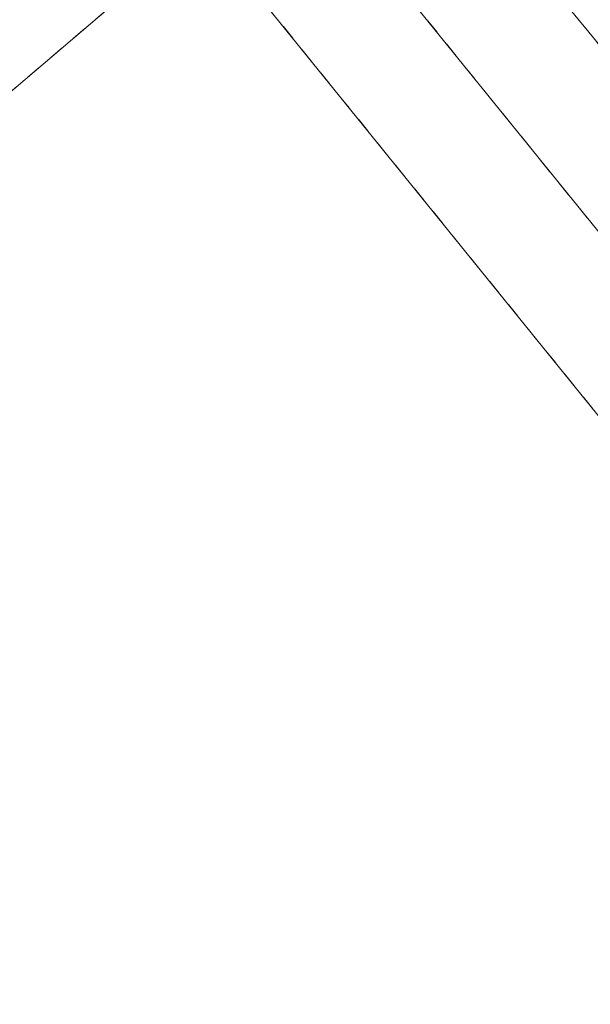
# Model space of a CAD drawing. Header units: millimetres. Extents: x 6505374 to 6517269, y 5595210 to 5612711.
# Tile 238 of 256: x 6513204 to 6513223, y 5610583 to 5610616. Entities that reach past the tile are written whole.
import ezdxf

# ---------------------------------------------------------------- set-up
doc = ezdxf.new("R2010")
doc.units = ezdxf.units.MM
doc.linetypes.add('EGBU01', pattern=[2, 0.5, -0.5, 0.5, -0.5])
doc.layers.add('Użytki gruntowe', color=96, linetype='Continuous', lineweight=0, true_color=0x008000)

msp = doc.modelspace()

# ---------------------------------------------------------------- linework, layer by layer
at = {"layer": 'Użytki gruntowe', "color": 7, "linetype": 'Continuous', "lineweight": 18, "true_color": 0xffffff, "flags": 128}
msp.add_lwpolyline([(6513205.332, 5610630.466), (6513214.284, 5610626.074), (6513220.107, 5610618.478), (6513700.855, 5610028.118), (6513697.084, 5610022.595), (6513205.332, 5610630.466)], close=True, dxfattribs=at)
at = {"layer": 'Użytki gruntowe', "color": 96, "linetype": 'EGBU01', "lineweight": 18, "true_color": 0x008000, "flags": 128}
for points in [[(6513205.332, 5610630.466), (6513214.284, 5610626.074), (6513220.107, 5610618.478), (6513700.855, 5610028.118), (6513697.084, 5610022.595), (6513205.332, 5610630.466)], [(6513043.144, 5610438.572), (6513055.441, 5610451.601), (6513109.236, 5610489.684), (6513125.786, 5610501.737), (6513179.435, 5610548.884), (6513198.976, 5610609.699), (6513209.713, 5610618.866), (6513275.35, 5610537.785), (6513276.932, 5610535.831), (6513278.3, 5610534.14), (6513300.587, 5610506.6), (6513327.431, 5610473.44), (6513353.483, 5610441.256), (6513378.89, 5610409.873), (6513406.115, 5610376.237), (6513417.904, 5610361.672), (6513431.121, 5610345.351), (6513456.703, 5610313.745), (6513470.947, 5610296.145), (6513486.071, 5610277.459), (6513514.021, 5610242.94), (6513538.929, 5610212.166), (6513564.736, 5610180.276), (6513589.164, 5610150.101), (6513615.774, 5610117.226), (6513694.927, 5610019.444), (6513673.046, 5609987.425), (6513650.836, 5609954.942), (6513626.408, 5609919.199), (6513603.458, 5609885.629), (6513580.632, 5609852.217), (6513558.206, 5609819.408), (6513477.45, 5609916.489), (6513475.11, 5609919.302), (6513449.356, 5609950.261), (6513423.524, 5609981.322), (6513410.926, 5609996.461), (6513397.721, 5610012.332), (6513372.766, 5610042.326), (6513370.958, 5610044.499), (6513368.884, 5610046.993), (6513343.266, 5610077.794), (6513330.531, 5610093.106), (6513316.69, 5610109.748), (6513290.75, 5610140.926), (6513288.812, 5610143.256), (6513287.578, 5610144.738), (6513276.351, 5610158.233), (6513264.105, 5610172.956), (6513236.041, 5610206.697), (6513211.104, 5610236.668), (6513209.513, 5610238.581), (6513207.677, 5610240.788), (6513184.288, 5610268.9), (6513158.269, 5610300.174), (6513134.125, 5610329.21), (6513132.467, 5610331.204), (6513130.756, 5610333.261), (6513043.144, 5610438.572)]]:
    msp.add_lwpolyline(points, close=True, dxfattribs=at)
at = {"layer": 'Użytki gruntowe', "color": 7, "linetype": 'Continuous', "lineweight": 18, "true_color": 0xffffff, "flags": 128}
msp.add_lwpolyline([(6513130.756, 5610333.261), (6513043.144, 5610438.572), (6513043.144, 5610438.572), (6513055.441, 5610451.601), (6513109.236, 5610489.684), (6513125.786, 5610501.737), (6513179.435, 5610548.884), (6513198.976, 5610609.699), (6513209.713, 5610618.866), (6513275.35, 5610537.785), (6513276.932, 5610535.831), (6513278.3, 5610534.14), (6513300.587, 5610506.6), (6513327.431, 5610473.44), (6513353.483, 5610441.256)], dxfattribs=at)

doc.saveas('drawing.dxf')
